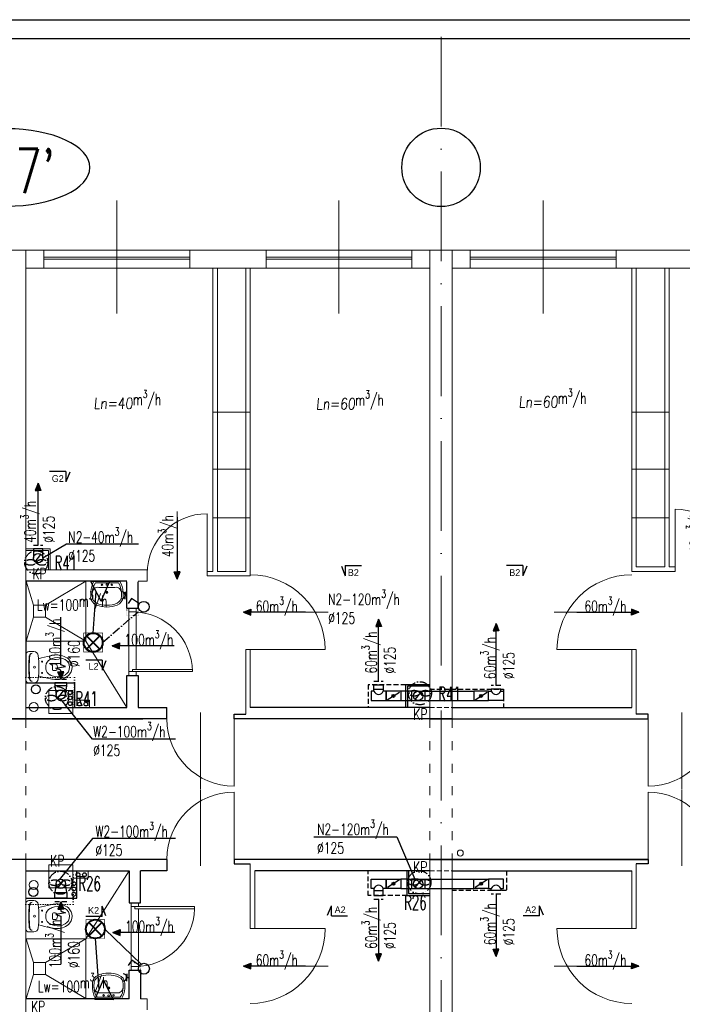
# Model space of a CAD drawing. Header units: millimetres. Extents: x -6513 to 30474, y -6915 to 65597.
# Tile 59 of 256: x 642 to 1528, y 6169 to 7485. Entities that reach past the tile are written whole.
import ezdxf
from ezdxf.enums import TextEntityAlignment as Align

# ---------------------------------------------------------------- set-up
doc = ezdxf.new("R2010")
doc.units = ezdxf.units.MM
for name, pattern in [('ACAD_ISO03W100', [30, 12, -18]), ('ACAD_ISO10W100', [18, 12, -3, 0, -3]), ('DASHED', [19.05, 12.7, -6.35]), ('DOT', [6.35, 0, -6.35])]:
    doc.linetypes.add(name, pattern=pattern)
doc.layers.get('0').update_dxf_attribs({"color": 8})
for name, color, linetype in [('A200_General07', 8, 'Continuous'), ('A200_General08', 8, 'Continuous'), ('A270_text04', 8, 'Continuous'), ('A_obudowy', 8, 'Continuous'), ('DB_inst_pomocn', 8, 'Continuous'), ('DB_WM_nawiew-opis', 8, 'Continuous'), ('DB_WM_odnośniki opis', 8, 'Continuous')]:
    doc.layers.add(name, color=color, linetype=linetype)
for name, color, linetype, lineweight in [('A_cienka', 8, 'Continuous', 5), ('A_linia przekroj', 8, 'Continuous', 25), ('A_osie', 8, 'ACAD_ISO10W100', 5), ('A_przerywana', 8, 'ACAD_ISO03W100', 5), ('A_widok', 8, 'Continuous', 13), ('cieńkie', 8, 'Continuous', 9), ('DB-WM-nawiew-opis', 8, 'Continuous', 25), ('DB-WM-nawiew-opis-odnośnik', 8, 'Continuous', 30), ('DB-WM-wywiew-opis', 8, 'Continuous', 25), ('DB-WM-wywiew-opis-odnośnik', 8, 'Continuous', 30), ('DB_WM_nawiew', 8, 'Continuous', 30), ('DB_WM_wywiew', 8, 'Continuous', 30), ('DB_WM_ścianka nowa', 8, 'Continuous', 25), ('E_gniazda wtykowe', 1, 'Continuous', 30), ('E_oświetlenie', 1, 'Continuous', 30), ('E_technologia', 1, 'ACAD_ISO10W100', 30), ('noew ściany archwig', 8, 'Continuous', 9), ('R-TABELKA', 8, 'Continuous', 25), ('snitarne archwig nowe', 8, 'Continuous', 9), ('Stolarka ARCHWIG', 8, 'Continuous', 5), ('widokowe ARCHWIG', 8, 'Continuous', 5), ('wyburzenia', 8, 'DOT', 20), ('Ściany ARCHWIG', 8, 'Continuous', 30)]:
    doc.layers.add(name, color=color, linetype=linetype, lineweight=lineweight)
doc.styles.add('BRH', font='txt')
doc.styles.add('ROMANSS', font='romans.shx', dxfattribs={"width": 0.8, "oblique": 5})
doc.styles.add('SIMPLEXD', font='SIMPLEX.SHX', dxfattribs={"width": 0.6})
doc.styles.get("Standard").update_dxf_attribs({"font": 'txt.shx', "width": 0.9})

# ---------------------------------------------------------------- blocks, each defined once
blk = doc.blocks.new('drzwi schem')
at = {"color": 252}
blk.add_line((0, 0), (0, 1), dxfattribs=at)
at = {"color": 252, "ltscale": 10}
blk.add_line((0.5, -0.093), (0.5, 1.04), dxfattribs=at)
at = {"color": 252}
blk.add_arc((0, 0), 1, 0, 90, dxfattribs=at)
blk = doc.blocks.new('klop oli 2')
at = {"layer": 'snitarne archwig nowe', "color": 252}
for p, q in [((0, 17.2), (0, 0)), ((3.8, 20.9), (10.5, 20.9)), ((0, -17.2), (0, 0)), ((3.8, 0), (3.8, 1)), ((3.8, 0), (3.8, -1)), ((38.9, 4.5), (37, 4.5)), ((38.9, -4.5), (37, -4.5)), ((3.8, -20.9), (10.5, -20.9))]:
    blk.add_line(p, q, dxfattribs=at)
for centre, radius in [((11.5, 0), 1.27), ((11.5, 0), 1.27), ((21.6, 7.5), 0.706), ((21.6, -7.5), 0.706)]:
    blk.add_circle(centre, radius, dxfattribs=at)
for centre, radius, start, end in [((3.8, 17.2), 3.76, 90, 180), ((144.9, 0), 141.2, 173.7281, 180), ((144.9, 0), 140.5, 173.6694, 180), ((8.4, 15), 3.76, 90, 173.7281), ((9, 15.1), 3.76, 100.2428, 173.7859), ((10.5, 14.9), 6.02, 6.7931, 90), ((-114.7, 0), 132.1, 0, 6.7931), ((80, -215.2), 235.3, 101.5744, 105.544), ((44.8, -39.8), 56.5, 94.3794, 102.2907), ((41.4, -8), 24.5, 51.2869, 92.3028), ((144.9, 0), 141.2, 180, 186.2719), ((144.9, 0), 140.5, 180, 186.3306), ((-114.7, 0), 132.1, 353.2069, 0), ((43.3, 0), 16.9, 173.7581, 180), ((43.3, 0), 16.9, 180, 186.2419), ((37.3, 0.7), 10.9, 117.4027, 173.7581), ((43.1, -10.6), 23.5, 101.6195, 117.4027), ((63.6, 0), 28.2, 173.3508, 180), ((63.6, 0), 28.2, 180, 186.6492), ((37, 3.1), 1.41, 90, 173.3508), ((42.4, -7.4), 20.3, 60.8839, 101.6195), ((38.9, 1.7), 2.82, 36.8699, 90), ((36.6, 0), 5.65, 0, 36.8699), ((36.6, 0), 5.65, 323.1301, 0), ((46.6, 0), 11.8, 0, 60.8839), ((46.6, 0), 11.8, 299.1161, 0), ((46.6, 0), 15.1, 0, 47.5638), ((46.6, 0), 15.1, 312.4362, 0), ((80, 215.2), 235.3, 254.456, 258.4256), ((37.3, -0.7), 10.9, 186.2419, 242.5973), ((43.1, 10.6), 23.5, 242.5973, 258.3805), ((37, -3.1), 1.41, 186.6492, 270), ((42.4, 7.4), 20.3, 258.3805, 299.1161), ((38.9, -1.7), 2.82, 270, 323.1301), ((41.4, 8), 24.5, 267.6972, 308.7131), ((3.8, -17.2), 3.76, 180, 270), ((8.4, -15), 3.76, 186.2719, 270), ((9, -15.1), 3.76, 186.2141, 259.7572), ((10.5, -14.9), 6.02, 270, 353.2069), ((44.8, 39.8), 56.5, 257.7093, 265.6206)]:
    blk.add_arc(centre, radius, start, end, dxfattribs=at)
blk = doc.blocks.new('umywalka oli2')
at = {"layer": 'snitarne archwig nowe', "color": 252}
for p, q in [((0, 17.6), (0, 0)), ((2, 15.4), (2, 0)), ((20.9, 21.6), (13.7, 21.6)), ((0, 0), (0, -17.6)), ((2, 0), (2, -15.4)), ((7.9, 0), (7.9, 10.8)), ((7.9, -10.8), (7.9, 0)), ((13.7, -21.6), (20.9, -21.6))]:
    blk.add_line(p, q, dxfattribs=at)
for centre, radius in [((4.1, 0), 1.11), ((4.5, 6.6), 0.994), ((14.5, 0), 1.48), ((14.5, 0), 0.946), ((4.5, -6.6), 0.994)]:
    blk.add_circle(centre, radius, dxfattribs=at)
for centre, radius, start, end in [((15.6, -9.9), 31.5, 93.3155, 119.5931), ((14.2, -1.1), 20.5, 88.5847, 126.5008), ((15.3, 12), 7.48, 91.7023, 188.8292), ((17.3, -1.9), 21.5, 82.9063, 97.0937), ((20.4, 10.2), 9.2, 23.1986, 92.7468), ((20.2, 9.5), 12.2, 20.9395, 86.4287), ((-1.2, 0), 33.1, 360, 24.6987), ((-3.2, 0), 37.4, 360, 21.6896), ((-1.2, 0), 33.1, 335.3013, 0), ((-3.2, 0), 37.4, 338.3104, 0), ((15.3, -12), 7.48, 171.1708, 268.2977), ((15.6, 9.9), 31.5, 240.4069, 266.6845), ((14.2, 1.1), 20.5, 233.4992, 271.4153), ((17.3, 1.9), 21.5, 262.9063, 277.0937), ((20.4, -10.2), 9.2, 267.2532, 336.8014), ((20.2, -9.5), 12.2, 273.5713, 339.0605)]:
    blk.add_arc(centre, radius, start, end, dxfattribs=at)
blk = doc.blocks.new('A$C2355049C')
at = {"layer": 'DB-WM-nawiew-opis-odnośnik'}
h = blk.add_hatch(color=256, dxfattribs=at)
h.paths.add_polyline_path([(0, -9.8), (3.9, -9.8), (0, 0)])
h.paths.add_polyline_path([(0, 0), (-3.9, -9.8), (0, -9.8)])
at = {"layer": 'DB-WM-nawiew-opis-odnośnik', "flags": 128}
for points in [[(0, 0), (-3.9, -9.8), (0, -9.8)], [(0, -82.9), (0, 0)], [(0, 0), (3.9, -9.8), (0, -9.8)]]:
    blk.add_lwpolyline(points, dxfattribs=at)
blk = doc.blocks.new('A$C620C4C60')
at = {"layer": 'DB-WM-wywiew-opis-odnośnik'}
h = blk.add_hatch(color=256, dxfattribs=at)
h.paths.add_polyline_path([(0, 0), (9.8, 3.9), (9.8, 0)])
h.paths.add_polyline_path([(9.8, 0), (9.8, -3.9), (0, 0)])
at = {"layer": 'DB-WM-wywiew-opis-odnośnik', "flags": 128}
for points in [[(0, 0), (9.8, 3.9), (9.8, 0)], [(0, 0), (12.1, 0)], [(0, 0), (9.8, -3.9), (9.8, 0)], [(12.1, 0), (14.4, -6.5), (16.6, 6.4), (18.9, 0)], [(18.9, 0), (82.9, 0)]]:
    blk.add_lwpolyline(points, dxfattribs=at)
blk = doc.blocks.new('Sect Mk right')
at = {"layer": 'A200_General07', "color": 1}
for p, q in [((0, 6.01), (0, -0.21)), ((0, 6.01), (3.92, 6.01)), ((0.29, 7.48), (3.92, 6.01))]:
    blk.add_line(p, q, dxfattribs=at)
at = {"layer": 'A270_text04', "color": 0, "style": 'BRH'}
blk.add_attdef('-', text='', height=4.51, dxfattribs=at).set_placement((1.77, 1.49), align=Align.MIDDLE)
blk = doc.blocks.new('raster')
at = {"layer": 'E_oświetlenie', "lineweight": 40}
for p, q in [((-21.2, 21.2), (21.2, -21.2)), ((21.2, 21.2), (-21.2, -21.2))]:
    blk.add_line(p, q, dxfattribs=at)
at = {"layer": 'E_oświetlenie', "const_width": 2}
blk.add_lwpolyline([(-30, -30), (30, -30), (30, 30), (-30, 30)], close=True, dxfattribs=at)
at = {"layer": 'E_oświetlenie', "lineweight": 40}
blk.add_circle((0, 0), 30, dxfattribs=at)
blk = doc.blocks.new('gw1')
at = {"layer": 'E_gniazda wtykowe'}
for p, q in [((99083.8, 55839.3), (99080.1, 55839.3)), ((99083.8, 55833.1), (99083.8, 55845.4))]:
    blk.add_line(p, q, dxfattribs=at)
blk.add_arc((99089.8, 55839), 6.04, 87.7958, 267.7958, dxfattribs=at)

msp = doc.modelspace()

# ---------------------------------------------------------------- hatches: boundary and pattern name
at = {"layer": 'DB_WM_nawiew'}
h = msp.add_hatch(color=256, dxfattribs=at)
edge = h.paths.add_edge_path()
edge.add_arc((1141.948, 6581.206), 2, 0, 360)
h = msp.add_hatch(color=256, dxfattribs=at)
edge = h.paths.add_edge_path()
edge.add_arc((1259.159, 6581.206), 2, 0, 360)
h = msp.add_hatch(color=256, dxfattribs=at)
edge = h.paths.add_edge_path()
edge.add_arc((1141.948, 6330.143), 2, 0, 360)
h = msp.add_hatch(color=256, dxfattribs=at)
edge = h.paths.add_edge_path()
edge.add_arc((1259.159, 6330.143), 2, 0, 360)

# ---------------------------------------------------------------- linework, layer by layer
at = {"layer": 'A_cienka', "ltscale": 10}
for p, q in [((772.054, 7092.253), (772.054, 7243.05)), ((1069.054, 7092.253), (1069.054, 7243.05)), ((1342.054, 7092.253), (1342.054, 7243.05))]:
    msp.add_line(p, q, dxfattribs=at)
at = {"layer": 'A_cienka'}
for p, q in [((-2791.446, 7176.652), (2345.554, 7176.652)), ((-2791.446, 7176.652), (4632.554, 7176.652)), ((869.554, 7167.652), (674.554, 7167.652)), ((869.554, 7164.652), (674.554, 7164.652)), ((971.554, 7167.652), (1166.554, 7167.652)), ((971.554, 7164.652), (1166.554, 7164.652)), ((1439.554, 7167.652), (1244.554, 7167.652)), ((1439.554, 7164.652), (1244.554, 7164.652)), ((650.554, 7152.652), (1190.554, 7152.652)), ((1220.554, 7152.652), (1760.554, 7152.652)), ((950.554, 6960.247), (900.554, 6960.247)), ((1460.554, 6960.247), (1510.554, 6960.247)), ((950.554, 6884.166), (900.554, 6884.166)), ((1460.554, 6884.166), (1510.554, 6884.166)), ((950.554, 6819.356), (900.554, 6819.356)), ((1460.554, 6819.356), (1510.554, 6819.356))]:
    msp.add_line(p, q, dxfattribs=at)
msp.add_circle((1231.324, 6371.319), 4, dxfattribs=at)
at = {"layer": 'A_linia przekroj'}
for p, q in [((838.768, 6550.652), (838.768, 6565.652)), ((1190.554, 6565.652), (950.554, 6565.652)), ((1220.554, 6565.652), (1460.554, 6565.652)), ((928.768, 6550.652), (928.768, 6556.652)), ((928.768, 6556.652), (944.554, 6556.652)), ((1482.339, 6556.652), (1466.554, 6556.652)), ((1482.339, 6550.652), (1482.339, 6556.652)), ((449.554, 6550.652), (806.994, 6550.652)), ((838.768, 6550.652), (598.554, 6550.652)), ((1220.554, 6550.652), (928.768, 6550.652)), ((1190.554, 6550.652), (1482.339, 6550.652)), ((838.768, 6362.652), (598.554, 6362.652)), ((838.768, 6362.652), (838.768, 6347.652)), ((1482.339, 6362.652), (928.768, 6362.652)), ((928.768, 6362.652), (928.768, 6356.652)), ((928.768, 6356.652), (950.554, 6356.652)), ((1190.554, 6362.652), (1482.339, 6362.652)), ((1482.339, 6356.652), (1466.554, 6356.652)), ((1482.339, 6362.652), (1482.339, 6356.652)), ((838.768, 6347.652), (803.554, 6347.652)), ((1190.554, 6347.652), (956.554, 6347.652)), ((1220.554, 6347.652), (1460.554, 6347.652))]:
    msp.add_line(p, q, dxfattribs=at)
at = {"layer": 'A_obudowy', "linetype": 'DASHED', "ltscale": 0.5}
for p, q in [((1158.054, 6596.206), (1108.248, 6596.206)), ((1108.248, 6596.206), (1108.248, 6565.652)), ((1190.554, 6590.206), (1288.859, 6590.206)), ((1288.859, 6590.206), (1288.859, 6565.652))]:
    msp.add_line(p, q, dxfattribs=at)
at = {"layer": 'A_obudowy', "linetype": 'ByBlock'}
for p, q in [((1190.554, 6596.206), (1158.054, 6596.206)), ((1158.054, 6596.206), (1158.054, 6565.652)), ((1190.554, 6594.206), (1160.554, 6594.206)), ((1160.554, 6594.206), (1160.554, 6565.652)), ((1159.948, 6347.652), (1159.948, 6314.651)), ((1159.948, 6347.652), (1159.948, 6314.651)), ((1161.948, 6347.652), (1161.948, 6317.151)), ((1161.948, 6347.652), (1161.948, 6317.151)), ((1161.948, 6317.151), (1190.554, 6317.151)), ((1161.948, 6317.151), (1190.554, 6317.151)), ((1159.948, 6314.651), (1190.554, 6314.651)), ((1159.948, 6314.651), (1190.554, 6314.651))]:
    msp.add_line(p, q, dxfattribs=at)
at = {"layer": 'A_obudowy', "linetype": 'DASHED', "ltscale": 0.5}
for points in [[(1159.948, 6314.651), (1108.248, 6314.651), (1108.248, 6347.652)], [(1292.859, 6347.652), (1292.859, 6321.143), (1220.554, 6321.143)]]:
    msp.add_lwpolyline(points, dxfattribs=at)
at = {"layer": 'A_osie', "ltscale": 10}
msp.add_line((1205.554, 5721.209), (1205.554, 7473.268), dxfattribs=at)
at = {"layer": 'A_przerywana', "linetype": 'ByBlock'}
for p, q in [((650.554, 6777.652), (683.054, 6777.652)), ((650.554, 6775.652), (680.554, 6775.652)), ((680.554, 6775.652), (680.554, 6749.652)), ((683.054, 6777.652), (683.054, 6749.652))]:
    msp.add_line(p, q, dxfattribs=at)
at = {"layer": 'A_przerywana', "linetype": 'DASHED', "ltscale": 0.5}
for p, q in [((1190.554, 6565.652), (1220.554, 6565.652)), ((1190.554, 6347.652), (1220.554, 6347.652))]:
    msp.add_line(p, q, dxfattribs=at)
at = {"layer": 'A_przerywana'}
for p, q in [((650.554, 6550.652), (650.554, 6362.652)), ((1190.554, 6550.652), (1190.554, 6362.652)), ((1220.554, 6550.652), (1220.554, 6362.652))]:
    msp.add_line(p, q, dxfattribs=at)
at = {"layer": 'A_przerywana', "color": 252}
for p, q in [((650.554, 6550.652), (650.554, 6362.652)), ((650.554, 6550.652), (650.554, 6362.652)), ((1190.554, 6550.652), (1190.554, 6362.652)), ((1190.554, 6550.652), (1190.554, 6362.652)), ((1220.554, 6550.652), (1220.554, 6362.652)), ((1220.554, 6550.652), (1220.554, 6362.652))]:
    msp.add_line(p, q, dxfattribs=at)
at = {"layer": 'A_widok', "ltscale": 5}
for p, q in [((625.554, 7176.652), (650.554, 7176.652)), ((650.554, 6550.652), (650.554, 7176.652)), ((1190.554, 6550.652), (1190.554, 7176.652)), ((1190.554, 7176.652), (1220.554, 7176.652)), ((1220.554, 6550.652), (1220.554, 7176.652)), ((900.554, 7152.652), (900.554, 6747.652)), ((906.554, 7152.652), (906.554, 6747.652)), ((944.554, 7152.652), (944.554, 6747.652)), ((950.554, 7152.652), (950.554, 6747.652)), ((1460.554, 7152.652), (1460.554, 6747.652)), ((1466.554, 7152.652), (1466.554, 6753.652)), ((1504.554, 7152.652), (1504.554, 6753.652)), ((1510.554, 7152.652), (1510.554, 6753.652)), ((812.647, 6749.652), (650.554, 6749.652)), ((812.647, 6734.652), (812.647, 6749.652)), ((1466.554, 6753.652), (1504.554, 6753.652)), ((1510.554, 6753.652), (1518.46, 6753.652)), ((1518.46, 6747.652), (1518.46, 6753.652)), ((900.554, 6747.652), (892.647, 6747.652)), ((892.647, 6741.652), (892.647, 6747.652)), ((950.554, 6741.652), (892.647, 6741.652)), ((944.554, 6747.652), (906.554, 6747.652)), ((950.554, 6741.652), (950.554, 6747.652)), ((1460.554, 6747.652), (1518.46, 6747.652)), ((812.647, 6734.652), (800.554, 6734.652)), ((944.554, 6556.652), (944.554, 6643.067)), ((944.554, 6643.067), (950.554, 6643.067)), ((950.554, 6565.652), (950.554, 6643.067)), ((1460.554, 6565.652), (1460.554, 6643.067)), ((1460.554, 6643.067), (1466.554, 6643.067)), ((1466.554, 6556.652), (1466.554, 6643.067)), ((650.554, 5736.652), (650.554, 6362.652)), ((950.554, 6356.652), (950.554, 6270.236)), ((1190.554, 5736.652), (1190.554, 6362.652)), ((1220.554, 5736.652), (1220.554, 6362.652)), ((1466.554, 6356.652), (1466.554, 6270.236)), ((956.554, 6347.652), (956.554, 6270.236)), ((1460.554, 6347.652), (1460.554, 6270.236)), ((950.554, 6270.236), (956.554, 6270.236)), ((1460.554, 6270.236), (1466.554, 6270.236)), ((812.647, 6176.652), (803.554, 6176.652)), ((812.647, 6176.652), (812.647, 6161.652))]:
    msp.add_line(p, q, dxfattribs=at)
for points in [[(650.554, 7152.652), (674.554, 7152.652), (674.554, 7176.652), (650.554, 7176.652)], [(869.554, 7176.652), (971.554, 7176.652), (971.554, 7152.652), (869.554, 7152.652)], [(1190.554, 7152.652), (1166.554, 7152.652), (1166.554, 7176.652), (1190.554, 7176.652)], [(1220.554, 7152.652), (1244.554, 7152.652), (1244.554, 7176.652), (1220.554, 7176.652)], [(1439.554, 7176.652), (1541.554, 7176.652), (1541.554, 7152.652), (1439.554, 7152.652)]]:
    msp.add_lwpolyline(points, close=True, dxfattribs=at)
at = {"layer": 'cieńkie'}
for p, q in [((681.115, 6588.652), (713.115, 6588.652)), ((681.115, 6557.652), (681.115, 6588.652)), ((683.615, 6588.652), (710.615, 6588.652)), ((713.115, 6588.652), (713.115, 6557.652)), ((713.115, 6557.652), (713.115, 6571.652)), ((681.115, 6557.652), (695.115, 6557.652)), ((713.115, 6557.652), (681.115, 6557.652)), ((690.115, 6557.652), (704.115, 6557.652)), ((681.115, 6355.652), (713.115, 6355.652)), ((681.115, 6324.652), (681.115, 6355.652)), ((683.615, 6355.652), (710.615, 6355.652)), ((713.115, 6355.652), (713.115, 6324.652)), ((681.115, 6324.652), (695.115, 6324.652)), ((713.115, 6324.652), (681.115, 6324.652)), ((690.115, 6324.652), (704.115, 6324.652))]:
    msp.add_line(p, q, dxfattribs=at)
for centre in [(661.051, 6566.526), (661.051, 6328.719)]:
    msp.add_circle(centre, 6, dxfattribs=at)
at = {"layer": 'DB-WM-nawiew-opis'}
for points in [[(800.901, 6783.874), (704.785, 6783.874), (672.998, 6765.446)], [(1035.628, 6392.993), (1146.457, 6392.993), (1170.692, 6336.436)]]:
    msp.add_lwpolyline(points, dxfattribs=at)
at = {"layer": 'DB-WM-wywiew-opis'}
for points in [[(850.669, 6523.592), (739.531, 6523.592), (697.111, 6576.991)], [(850.299, 6390.545), (739.531, 6390.545), (694.831, 6335.456)]]:
    msp.add_lwpolyline(points, dxfattribs=at)
at = {"layer": 'DB_inst_pomocn'}
for centre, radius in [((663.799, 6590.025), 6), ((709.628, 6585.616), 2.5), ((709.628, 6578.632), 2.5), ((709.628, 6570.928), 2.5), ((714.796, 6330.361), 2.5), ((660.536, 6319.255), 6), ((714.796, 6323.305), 2.5), ((714.796, 6316.134), 2.5)]:
    msp.add_circle(centre, radius, dxfattribs=at)
at = {"layer": 'DB_WM_nawiew', "linetype": 'DASHED', "ltscale": 0.5}
for points in [[(660.477, 6782.652), (672.977, 6782.652)], [(1115.848, 6601), (1128.348, 6601)], [(1285.259, 6595.206), (1272.759, 6595.206)], [(1285.259, 6316.143), (1272.759, 6316.143)], [(1115.848, 6309.651), (1128.348, 6309.651)]]:
    msp.add_lwpolyline(points, dxfattribs=at)
at = {"layer": 'DB_WM_nawiew'}
for points in [[(672.998, 6769.293), (672.998, 6777.652), (660.498, 6777.652), (660.498, 6769.293)], [(672.998, 6765.446), (672.998, 6774.446), (660.498, 6774.446), (660.498, 6765.446)], [(662.847, 6760.563), (670.649, 6770.329)], [(1115.848, 6590.206), (1115.848, 6596.206), (1128.348, 6596.206), (1128.348, 6590.206)], [(1112.248, 6574.956), (1131.948, 6574.956), (1131.948, 6587.456), (1128.348, 6587.456)], [(1115.848, 6587.456), (1112.248, 6587.456), (1112.248, 6574.956)], [(1115.848, 6587.456), (1115.848, 6590.206), (1128.348, 6590.206), (1128.348, 6587.456)], [(1151.948, 6587.456), (1131.948, 6587.456), (1131.948, 6574.956), (1151.948, 6574.956)], [(1133.719, 6576.063), (1149.84, 6586.139)], [(1165.948, 6587.456), (1151.948, 6587.456), (1151.948, 6574.956), (1165.948, 6574.956)], [(1174.948, 6587.456), (1165.948, 6587.456), (1165.948, 6574.956)], [(1171.047, 6576.324), (1178.849, 6586.089)], [(1174.948, 6587.456), (1183.948, 6587.456), (1183.948, 6574.956)], [(1182.888, 6587.456), (1249.159, 6587.456)], [(1269.159, 6587.456), (1249.159, 6587.456), (1249.159, 6574.956), (1269.159, 6574.956)], [(1250.93, 6576.063), (1267.052, 6586.139)], [(1288.859, 6574.956), (1269.159, 6574.956), (1269.159, 6587.456), (1272.759, 6587.456)], [(1285.259, 6587.456), (1285.259, 6590.206), (1272.759, 6590.206), (1272.759, 6587.456)], [(1285.259, 6587.456), (1288.859, 6587.456), (1288.859, 6574.956)], [(1165.948, 6574.956), (1183.948, 6574.956)], [(1183.948, 6574.956), (1249.159, 6574.956)], [(1112.248, 6336.393), (1131.948, 6336.393), (1131.948, 6323.893), (1128.348, 6323.893)], [(1115.848, 6323.893), (1112.248, 6323.893), (1112.248, 6336.393)], [(1151.948, 6323.893), (1131.948, 6323.893), (1131.948, 6336.393), (1151.948, 6336.393)], [(1150.177, 6335.286), (1134.056, 6325.21)], [(1161.948, 6336.393), (1151.948, 6336.393), (1151.948, 6323.893), (1165.948, 6323.893)], [(1161.948, 6336.393), (1169.954, 6336.393)], [(1174.948, 6336.393), (1165.948, 6336.393), (1165.948, 6323.893)], [(1171.047, 6325.26), (1178.849, 6335.026)], [(1174.948, 6336.393), (1183.948, 6336.393), (1183.948, 6323.893)], [(1183.948, 6336.393), (1249.159, 6336.393)], [(1269.159, 6323.893), (1249.159, 6323.893), (1249.159, 6336.393), (1269.159, 6336.393)], [(1267.388, 6335.286), (1251.267, 6325.21)], [(1288.859, 6336.393), (1269.159, 6336.393), (1269.159, 6323.893), (1272.759, 6323.893)], [(1285.259, 6323.893), (1288.859, 6323.893), (1288.859, 6336.393)], [(1115.848, 6323.893), (1115.848, 6321.143), (1128.348, 6321.143), (1128.348, 6323.893)], [(1115.848, 6321.143), (1115.848, 6314.651), (1128.348, 6314.651), (1128.348, 6321.143)], [(1165.948, 6323.893), (1183.948, 6323.893)], [(1183.948, 6323.893), (1249.159, 6323.893)], [(1285.259, 6323.893), (1285.259, 6321.143), (1272.759, 6321.143), (1272.759, 6323.893)]]:
    msp.add_lwpolyline(points, dxfattribs=at)
for centre in [(1141.948, 6581.206), (1259.159, 6581.206), (1141.948, 6330.143), (1259.159, 6330.143)]:
    msp.add_circle(centre, 2, dxfattribs=at)
for centre, start, end in [((1122.098, 6589.686), 199.636833, 340.363167), ((1279.009, 6589.686), 199.636833, 340.363167), ((1122.098, 6321.663), 19.636833, 160.363167), ((1279.009, 6321.663), 19.636833, 160.363167)]:
    msp.add_arc(centre, 6.636, start, end, dxfattribs=at)
at = {"layer": 'DB_WM_odnośniki opis'}
msp.add_circle((1205.554, 7287.418), 52.401, dxfattribs=at)
at = {"layer": 'DB_WM_odnośniki opis', "color": 0, "extrusion": (0, 0, -1)}
msp.add_ellipse((624.568, 7287.418), major_axis=(111.531, 0), ratio=0.46389876, dxfattribs=at)
at = {"layer": 'DB_WM_wywiew', "linetype": 'DASHED', "ltscale": 0.5}
for points in [[(689.111, 6603.741), (705.111, 6603.741)], [(705.115, 6305.907), (689.115, 6305.907)]]:
    msp.add_lwpolyline(points, dxfattribs=at)
at = {"layer": 'DB_WM_wywiew'}
for points in [[(705.111, 6594.227), (705.111, 6598.741), (689.111, 6598.741), (689.111, 6594.227)], [(703.361, 6583.241), (705.111, 6594.741), (689.111, 6594.741), (690.861, 6583.241)], [(693.265, 6578.315), (700.958, 6588.167)], [(690.865, 6330.152), (689.115, 6318.652), (705.115, 6318.652), (703.365, 6330.152)], [(700.961, 6335.077), (693.268, 6325.226)], [(705.115, 6318.652), (705.115, 6310.907), (689.115, 6310.907), (689.115, 6318.652)]]:
    msp.add_lwpolyline(points, dxfattribs=at)
at = {"layer": 'DB_WM_wywiew', "color": 240}
for centre in [(666.748, 6765.446), (1174.948, 6581.206), (1174.948, 6330.143)]:
    msp.add_circle(centre, 6.25, dxfattribs=at)
at = {"layer": 'DB_WM_wywiew', "color": 1}
for centre in [(697.111, 6583.241), (697.115, 6330.152)]:
    msp.add_circle(centre, 6.25, dxfattribs=at)
at = {"layer": 'DB_WM_ścianka nowa'}
for points in [[(650.554, 6598.741), (715.554, 6598.741), (715.554, 6565.652)], [(650.554, 6310.907), (718.554, 6310.907), (718.554, 6347.524)]]:
    msp.add_lwpolyline(points, dxfattribs=at)
at = {"layer": 'E_oświetlenie'}
for p, q in [((751.058, 6708.048), (737.518, 6734.101)), ((762.301, 6733.745), (737.518, 6734.101)), ((751.058, 6708.048), (762.301, 6733.745)), ((740.501, 6665.218), (744.288, 6721.074)), ((791.902, 6711.558), (787.201, 6704.782)), ((802.194, 6704.418), (791.902, 6711.558)), ((755.938, 6269.67), (804.405, 6222.787)), ((743.338, 6257.07), (748.206, 6188.795)), ((792.063, 6227.952), (787.362, 6221.176)), ((802.355, 6220.812), (792.063, 6227.952)), ((753.827, 6201.643), (742.584, 6175.946)), ((753.827, 6201.643), (767.367, 6175.59)), ((742.584, 6175.946), (767.367, 6175.59))]:
    msp.add_line(p, q, dxfattribs=at)
at = {"layer": 'E_oświetlenie', "const_width": 1.05}
for points in [[(737.518, 6734.101), (751.058, 6708.048), (762.301, 6733.745)], [(767.367, 6175.59), (753.827, 6201.643), (742.584, 6175.946)]]:
    msp.add_lwpolyline(points, close=True, dxfattribs=at)
at = {"layer": 'E_oświetlenie'}
for centre in [(808.152, 6700.284), (808.313, 6216.678)]:
    msp.add_circle(centre, 7.252, dxfattribs=at)
at = {"layer": 'E_technologia'}
for p, q in [((663.194, 6761.081), (665.598, 6758.301)), ((665.598, 6761.081), (663.194, 6758.301)), ((753.101, 6652.618), (800.554, 6693.652)), ((690.79, 6579.724), (693.195, 6576.944)), ((693.195, 6579.724), (690.79, 6576.944)), ((1176.088, 6586.186), (1178.492, 6583.407)), ((1178.492, 6586.186), (1176.088, 6583.407)), ((695.495, 6333.012), (697.899, 6330.233)), ((697.899, 6333.012), (695.495, 6330.233)), ((1175.382, 6333.551), (1177.786, 6330.772)), ((1177.786, 6333.551), (1175.382, 6330.772))]:
    msp.add_line(p, q, dxfattribs=at)
for centre in [(664.396, 6759.691), (691.992, 6578.334), (1177.29, 6584.797), (696.697, 6331.622), (1176.584, 6332.162)]:
    msp.add_circle(centre, 15.427, dxfattribs=at)
for centre, start_param, end_param in [((656.769, 6759.691), 3.54986568, 9.01650493), ((672.023, 6759.691), 0.40827303, 5.87491228), ((684.365, 6578.334), 3.54986568, 9.01650493), ((699.619, 6578.334), 0.40827303, 5.87491228), ((1169.663, 6584.797), 3.54986568, 9.01650493), ((1184.917, 6584.797), 0.40827303, 5.87491228), ((689.07, 6331.622), 3.54986568, 9.01650493), ((704.324, 6331.622), 0.40827303, 5.87491228), ((1168.957, 6332.162), 3.54986568, 9.01650493), ((1184.211, 6332.162), 0.40827303, 5.87491228)]:
    msp.add_ellipse(centre, major_axis=(-7, 0), ratio=0.5, start_param=start_param, end_param=end_param, dxfattribs=at)
at = {"layer": 'R-TABELKA'}
for p, q in [((-3151.084, 7484.806), (8312.828, 7484.806)), ((-3026.084, 7459.806), (8287.828, 7459.806))]:
    msp.add_line(p, q, dxfattribs=at)
at = {"layer": 'snitarne archwig nowe'}
for points in [[(650.554, 6654.495), (730.71, 6654.495), (730.71, 6734.652)], [(660.71, 6702.495), (650.71, 6734.495)], [(676.71, 6702.495), (730.71, 6734.495)], [(660.71, 6686.495), (650.71, 6654.495)], [(676.71, 6686.495), (730.71, 6654.495)], [(730.71, 6654.495), (785.554, 6565.652)], [(730.71, 6256.808), (788.554, 6347.652)], [(650.554, 6256.808), (730.71, 6256.808), (730.71, 6176.652)], [(660.71, 6224.808), (650.71, 6256.808)], [(676.71, 6224.808), (730.71, 6256.808)], [(660.71, 6208.808), (650.71, 6176.808)], [(676.71, 6208.808), (730.71, 6176.808)]]:
    msp.add_lwpolyline(points, dxfattribs=at)
for points in [[(660.71, 6686.495), (676.71, 6686.495), (676.71, 6702.495), (660.71, 6702.495)], [(660.71, 6208.808), (676.71, 6208.808), (676.71, 6224.808), (660.71, 6224.808)]]:
    msp.add_lwpolyline(points, close=True, dxfattribs=at)
at = {"layer": 'Stolarka ARCHWIG'}
for p, q in [((793.054, 6616.652), (793.054, 6613.652)), ((873.054, 6616.652), (793.054, 6616.652)), ((793.054, 6616.652), (793.054, 6613.652)), ((793.054, 6613.652), (873.054, 6613.652)), ((873.054, 6613.652), (873.054, 6616.652)), ((796.054, 6296.652), (796.054, 6299.652)), ((796.054, 6299.652), (876.054, 6299.652)), ((876.054, 6296.652), (796.054, 6296.652)), ((876.054, 6299.652), (876.054, 6296.652))]:
    msp.add_line(p, q, dxfattribs=at)
for points in [[(793.054, 6693.652), (798.054, 6693.652), (798.054, 6698.652), (788.054, 6698.652), (788.054, 6693.652), (795.554, 6693.652)], [(788.054, 6613.652), (788.054, 6693.652)], [(798.054, 6693.824), (798.054, 6616.652)], [(793.054, 6608.652), (798.054, 6608.652), (798.054, 6613.652), (788.054, 6613.652), (788.054, 6608.652), (795.554, 6608.652)], [(796.054, 6304.652), (791.054, 6304.652), (791.054, 6299.652), (801.054, 6299.652), (801.054, 6304.652), (793.554, 6304.652)], [(791.054, 6219.535), (791.054, 6299.535)], [(801.054, 6296.535), (801.054, 6219.535)], [(796.054, 6219.652), (791.054, 6219.652), (791.054, 6214.652), (801.054, 6214.652), (801.054, 6219.652), (793.554, 6219.652)]]:
    msp.add_lwpolyline(points, dxfattribs=at)
for centre, radius, start, end in [((792.93, 6613.528), 80.124, 0.088357, 89.911643), ((796.708, 6299.03), 79.382, 269.527921, 358.282698)]:
    msp.add_arc(centre, radius, start, end, dxfattribs=at)
at = {"layer": 'widokowe ARCHWIG'}
for p, q in [((735.554, 6575.652), (715.554, 6575.652)), ((715.554, 6575.652), (715.554, 6565.652)), ((715.554, 6565.652), (735.554, 6565.652)), ((735.554, 6565.652), (735.554, 6575.652)), ((733.554, 6347.652), (713.554, 6347.652)), ((733.554, 6337.652), (733.554, 6347.652)), ((713.554, 6337.652), (733.554, 6337.652))]:
    msp.add_line(p, q, dxfattribs=at)
at = {"layer": 'wyburzenia', "ltscale": 0.5}
for p, q in [((650.554, 6605.652), (715.554, 6605.652)), ((715.554, 6605.652), (715.554, 6565.652)), ((713.554, 6302.652), (713.554, 6347.652)), ((650.554, 6302.652), (713.554, 6302.652))]:
    msp.add_line(p, q, dxfattribs=at)
at = {"layer": 'wyburzenia', "ltscale": 0.2}
for points in [[(785.554, 6698.652), (800.554, 6698.652), (800.554, 6688.652), (785.554, 6688.652)], [(788.554, 6224.652), (803.554, 6224.652), (803.554, 6214.652), (788.554, 6214.652)]]:
    msp.add_lwpolyline(points, close=True, dxfattribs=at)
at = {"layer": 'Ściany ARCHWIG'}
for p, q in [((785.554, 6734.652), (650.554, 6734.652)), ((650.554, 6734.652), (650.554, 6605.652)), ((785.554, 6698.652), (785.554, 6733.652)), ((800.554, 6698.652), (800.554, 6733.652)), ((785.554, 6698.652), (800.554, 6698.652)), ((785.554, 6565.652), (785.554, 6608.652)), ((785.554, 6608.652), (800.554, 6608.652)), ((800.554, 6608.652), (800.554, 6565.652)), ((650.554, 6565.652), (717.554, 6565.652)), ((717.554, 6565.652), (785.554, 6565.652)), ((800.554, 6565.652), (838.768, 6565.652)), ((650.554, 6347.652), (788.554, 6347.652)), ((788.554, 6347.652), (788.554, 6304.652)), ((803.554, 6304.652), (803.554, 6347.652)), ((788.554, 6304.652), (803.554, 6304.652)), ((788.554, 6304.652), (803.554, 6304.652)), ((788.554, 6214.652), (803.554, 6214.652)), ((788.554, 6176.652), (788.554, 6214.652)), ((788.554, 6214.652), (803.554, 6214.652)), ((803.554, 6214.652), (803.554, 6176.652)), ((788.554, 6176.652), (650.554, 6176.652))]:
    msp.add_line(p, q, dxfattribs=at)
for centre in [(722.206, 6570.315), (730.723, 6570.315), (720.206, 6342.315), (728.723, 6342.315)]:
    msp.add_circle(centre, 2.5, dxfattribs=at)

# ---------------------------------------------------------------- block references
at = {"layer": 'A200_General08'}
ref = msp.add_blockref('Sect Mk right', (682.949, 6881.172), dxfattribs=dict(at, xscale=3.5, yscale=3.5, zscale=3.5, rotation=270))
ref.add_attrib('-', 'G2', dxfattribs={"layer": 'A270_text04', "color": 7, "height": 9, "style": 'BRH'}).set_placement((693.12, 6871.717), align=Align.MIDDLE)
ref = msp.add_blockref('Sect Mk right', (1098.427, 6755.574), dxfattribs=dict(at, xscale=-3.5, yscale=3.5, zscale=3.5, rotation=90))
ref.add_attrib('-', 'B2', dxfattribs={"layer": 'A270_text04', "color": 7, "height": 9, "style": 'BRH'}).set_placement((1088.256, 6746.119), align=Align.MIDDLE)
ref = msp.add_blockref('Sect Mk right', (1293.938, 6755.574), dxfattribs=dict(at, xscale=3.5, yscale=3.5, zscale=3.5, rotation=270))
ref.add_attrib('-', 'B2', dxfattribs={"layer": 'A270_text04', "color": 7, "height": 9, "style": 'BRH'}).set_placement((1304.109, 6746.119), align=Align.MIDDLE)
ref = msp.add_blockref('Sect Mk right', (731.274, 6629.146), dxfattribs=dict(at, xscale=3.5, yscale=3.5, zscale=3.5, rotation=270))
ref.add_attrib('-', 'L2', dxfattribs={"layer": 'A270_text04', "color": 7, "height": 9, "style": 'BRH'}).set_placement((741.01, 6620.911), align=Align.MIDDLE)
ref = msp.add_blockref('Sect Mk right', (731.274, 6286.538), dxfattribs=dict(at, xscale=-3.5, yscale=3.5, zscale=3.5, rotation=270))
ref.add_attrib('-', 'K2', dxfattribs={"layer": 'A270_text04', "color": 7, "height": 9, "style": 'BRH'}).set_placement((741.01, 6294.774), align=Align.MIDDLE)
ref = msp.add_blockref('Sect Mk right', (1079.913, 6287.154), dxfattribs=dict(at, xscale=3.5, yscale=3.5, zscale=3.5, rotation=90))
ref.add_attrib('-', 'A2', dxfattribs={"layer": 'A270_text04', "color": 7, "height": 9, "style": 'BRH'}).set_placement((1070.607, 6295.57), align=Align.MIDDLE)
ref = msp.add_blockref('Sect Mk right', (1316.138, 6287.154), dxfattribs=dict(at, xscale=-3.5, yscale=3.5, zscale=3.5, rotation=270))
ref.add_attrib('-', 'A2', dxfattribs={"layer": 'A270_text04', "color": 7, "height": 9, "style": 'BRH'}).set_placement((1325.444, 6295.57), align=Align.MIDDLE)
at = {"layer": 'A_cienka', "yscale": 80, "zscale": 80}
for p, xscale in [((1518.46, 6750.652), 80), ((892.647, 6744.652), -80)]:
    msp.add_blockref('drzwi schem', p, dxfattribs=dict(at, xscale=xscale))
at = {"layer": 'A_cienka', "yscale": 100, "zscale": 100}
for p, xscale, rotation in [((950.554, 6643.067), -100, 270), ((1460.554, 6643.067), 100, 90), ((950.554, 6270.236), 100, 270), ((1460.554, 6270.236), -100, 90)]:
    msp.add_blockref('drzwi schem', p, dxfattribs=dict(at, xscale=xscale, rotation=rotation))
at = {"layer": 'A_widok', "ltscale": 5, "yscale": 90, "zscale": 90}
for p, xscale, rotation in [((928.768, 6550.652), 90, 179.9999999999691), ((1482.339, 6550.652), -90, 180), ((928.768, 6362.652), -90, 359.9999999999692)]:
    msp.add_blockref('drzwi schem', p, dxfattribs=dict(at, xscale=xscale, rotation=rotation))
at = {"layer": 'A_widok', "ltscale": 5, "xscale": 90, "yscale": 90, "zscale": 90}
msp.add_blockref('drzwi schem', (1482.339, 6362.652), dxfattribs=at)
at = {"layer": 'DB_WM_nawiew'}
for p in [(666.727, 6865.587), (1279.009, 6678.142)]:
    msp.add_blockref('A$C2355049C', p, dxfattribs=at)
for p, rotation in [((852.647, 6737.229), 180), ((941.275, 6693.067), 90), ((765.914, 6648.245), 90), ((1122.098, 6226.716), 180), ((766.537, 6265.058), 90), ((941.275, 6220.236), 90)]:
    msp.add_blockref('A$C2355049C', p, dxfattribs=dict(at, rotation=rotation))
at = {"layer": 'DB_WM_nawiew', "xscale": -1}
for p, rotation in [((1469.832, 6693.067), 270), ((1279.009, 6233.207), 180), ((1469.832, 6220.236), 270)]:
    msp.add_blockref('A$C2355049C', p, dxfattribs=dict(at, rotation=rotation))
msp.add_blockref('A$C2355049C', (1122.098, 6683.89), dxfattribs=at)
at = {"layer": 'DB_WM_wywiew', "xscale": -1}
for p, rotation in [((697.111, 6603.741), 270), ((697.115, 6305.907), 90)]:
    msp.add_blockref('A$C620C4C60', p, dxfattribs=dict(at, rotation=rotation))
at = {"layer": 'E_oświetlenie', "xscale": 0.7875000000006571, "yscale": 0.7875000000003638, "zscale": 0.7874999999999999, "rotation": 178.7624398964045}
for p in [(79743.112, 48993.348), (79745.161, 48482.775)]:
    msp.add_blockref('gw1', p, dxfattribs=at)
at = {"layer": 'E_oświetlenie', "lineweight": 40, "xscale": 0.4199999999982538, "yscale": 0.4200000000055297, "zscale": 0.4199999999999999, "rotation": 180}
for p in [(740.501, 6652.618), (743.338, 6269.67)]:
    msp.add_blockref('raster', p, dxfattribs=at)
at = {"layer": 'noew ściany archwig', "rotation": 270}
msp.add_blockref('umywalka oli2', (758.751, 6734.203), dxfattribs=at)
at = {"layer": 'noew ściany archwig', "xscale": -1, "rotation": 270}
msp.add_blockref('umywalka oli2', (761.023, 6176.575), dxfattribs=at)
at = {"layer": 'snitarne archwig nowe'}
for p in [(650.554, 6619.495), (650.554, 6286.808)]:
    msp.add_blockref('klop oli 2', p, dxfattribs=at)

# ---------------------------------------------------------------- texts
at = {"layer": 'DB-WM-nawiew-opis', "char_height": 15, "width": 37.14159, "rotation": 90}
for s, insert, attachment_point in [('\\A1;{\\Fsimplex|c238;\\W0.7;40m\\H0.7x;\\S3^ ;\\H1.4286x;/h\\P%%C125}', (643.475, 6785.799), 1), ('\\A1;{\\Fsimplex|c238;\\W0.7;40m\\H0.7x;\\S3^ ;\\H1.4286x;/h}', (852.473, 6822.831), 9), ('\\A1;{\\Fsimplex|c238;\\W0.7;40m\\H0.7x;\\S3^ ;\\H1.4286x;/h}', (1558.286, 6827.989), 9), ('\\A1;{\\Fsimplex|c238;\\W0.7;60m\\H0.7x;\\S3^ ;\\H1.4286x;/h\\P%%C125}', (1099.517, 6610.988), 1), ('\\A1;{\\Fsimplex|c238;\\W0.7;60m\\H0.7x;\\S3^ ;\\H1.4286x;/h\\P%%C125}', (1258.39, 6603.749), 1), ('\\A1;{\\Fsimplex|c238;\\W0.7;60m\\H0.7x;\\S3^ ;\\H1.4286x;/h\\P%%C125}', (1099.517, 6243.06), 1), ('\\A1;{\\Fsimplex|c238;\\W0.7;60m\\H0.7x;\\S3^ ;\\H1.4286x;/h\\P%%C125}', (1258.39, 6248.06), 1)]:
    msp.add_mtext(s, dxfattribs=dict(at, insert=insert, attachment_point=attachment_point))
at = {"layer": 'DB-WM-nawiew-opis', "char_height": 15, "width": 37.14159}
for s, insert, attachment_point in [('\\A1;{\\Fsimplex|c238;\\W0.7;60m\\H0.7x;\\S3^ ;\\H1.4286x;/h}', (957.77, 6713.599), 1), ('\\A1;{\\Fsimplex|c238;\\W0.7;60m\\H0.7x;\\S3^ ;\\H1.4286x;/h}', (1453.337, 6713.599), 3), ('\\A1;{\\Fsimplex|c238;\\W0.7;100m\\H0.7x;\\S3^ ;\\H1.4286x;/h}', (782.41, 6668.776), 1), ('\\A1;{\\Fsimplex|c238;\\W0.7;100m\\H0.7x;\\S3^ ;\\H1.4286x;/h}', (783.032, 6285.59), 1), ('\\A1;{\\Fsimplex|c238;\\W0.7;60m\\H0.7x;\\S3^ ;\\H1.4286x;/h}', (957.77, 6240.767), 1), ('\\A1;{\\Fsimplex|c238;\\W0.7;60m\\H0.7x;\\S3^ ;\\H1.4286x;/h}', (1453.337, 6240.767), 3)]:
    msp.add_mtext(s, dxfattribs=dict(at, insert=insert, attachment_point=attachment_point))
at = {"layer": 'DB-WM-wywiew-opis', "color": 1, "char_height": 15, "width": 37.14159, "attachment_point": 1}
for insert in [(659.145, 6752.097), (1168.435, 6564.395), (683.075, 6368.449), (1168.331, 6359.938), (657.452, 6173.527)]:
    msp.add_mtext('{\\Fsimplex|c238;\\W0.7;KP}', dxfattribs=dict(at, insert=insert))
at = {"layer": 'DB-WM-wywiew-opis', "char_height": 15, "width": 37.14159, "attachment_point": 1}
for s, insert in [('{\\Fsimplex|c238;\\W0.7;Lw=100\\A1;m\\H0.7x;\\S3^ ;\\H1.4286x;/h}', (665.065, 6720.48)), ('\\A1;{\\Fsimplex|c238;\\W0.7;W2-100m\\H0.7x;\\S3^ ;\\H1.4286x;/h\\P%%C125}', (740.469, 6546.093)), ('\\A1;{\\Fsimplex|c238;\\W0.7;W2-100m\\H0.7x;\\S3^ ;\\H1.4286x;/h\\P%%C125}', (743.498, 6412.624)), ('{\\Fsimplex|c238;\\W0.7;Lw=100\\A1;m\\H0.7x;\\S3^ ;\\H1.4286x;/h}', (666.372, 6210.604))]:
    msp.add_mtext(s, dxfattribs=dict(at, insert=insert))
at = {"layer": 'DB-WM-wywiew-opis', "char_height": 15, "width": 37.14159, "attachment_point": 1, "rotation": 90}
for insert in [(677.133, 6619.641), (676.898, 6217.458)]:
    msp.add_mtext('\\A1;{\\Fsimplex|c238;\\W0.7;100m\\H0.7x;\\S3^ ;\\H1.4286x;/h\\P%%C160}', dxfattribs=dict(at, insert=insert))
at = {"layer": 'DB_WM_nawiew-opis', "char_height": 15, "width": 191.2715, "attachment_point": 1, "style": 'ROMANSS'}
for s, insert in [('{\\Fsimplex|c238;Ln=40\\A1;\\Q0;\\W0.7;m\\H0.7x;\\S3^ ;\\H1.4286x;/h}', (740.884, 6989.921)), ('{\\Fsimplex|c238;Ln=60\\A1;\\Q0;\\W0.7;m\\H0.7x;\\S3^ ;\\H1.4286x;/h}', (1038.319, 6989.245)), ('{\\Fsimplex|c238;Ln=60\\A1;\\Q0;\\W0.7;m\\H0.7x;\\S3^ ;\\H1.4286x;/h}', (1309.228, 6991.744))]:
    msp.add_mtext(s, dxfattribs=dict(at, insert=insert))
at = {"layer": 'DB_WM_nawiew-opis', "char_height": 15, "width": 37.14159, "attachment_point": 1}
for s, insert in [('\\A1;{\\Fsimplex|c238;\\W0.7;N2-40m\\H0.7x;\\S3^ ;\\H1.4286x;/h\\P%%C125}', (707.136, 6806.05)), ('\\A1;{\\Fsimplex|c238;\\W0.7;N2-120m\\H0.7x;\\S3^ ;\\H1.4286x;/h\\P%%C125}', (1054.605, 6722.852)), ('\\A1;{\\Fsimplex|c238;\\W0.7;N2-120m\\H0.7x;\\S3^ ;\\H1.4286x;/h\\P%%C125}', (1039.835, 6415.549))]:
    msp.add_mtext(s, dxfattribs=dict(at, insert=insert))
at = {"layer": 'DB_WM_odnośniki opis', "style": 'SIMPLEXD', "width": 0.7}
msp.add_text("7 7'", height=59.049, dxfattribs=at).set_placement((572.595, 7253.122))
at = {"layer": 'E_technologia', "style": 'SIMPLEXD', "width": 0.6}
for s, p in [('R41', (688.864, 6749.228)), ('R41', (1201.758, 6574.333)), ('R41', (716.46, 6567.871)), ('R26', (720.617, 6320.777)), ('R26', (1156.078, 6295.532))]:
    msp.add_text(s, height=19.2, dxfattribs=at).set_placement(p)

doc.saveas('drawing.dxf')
